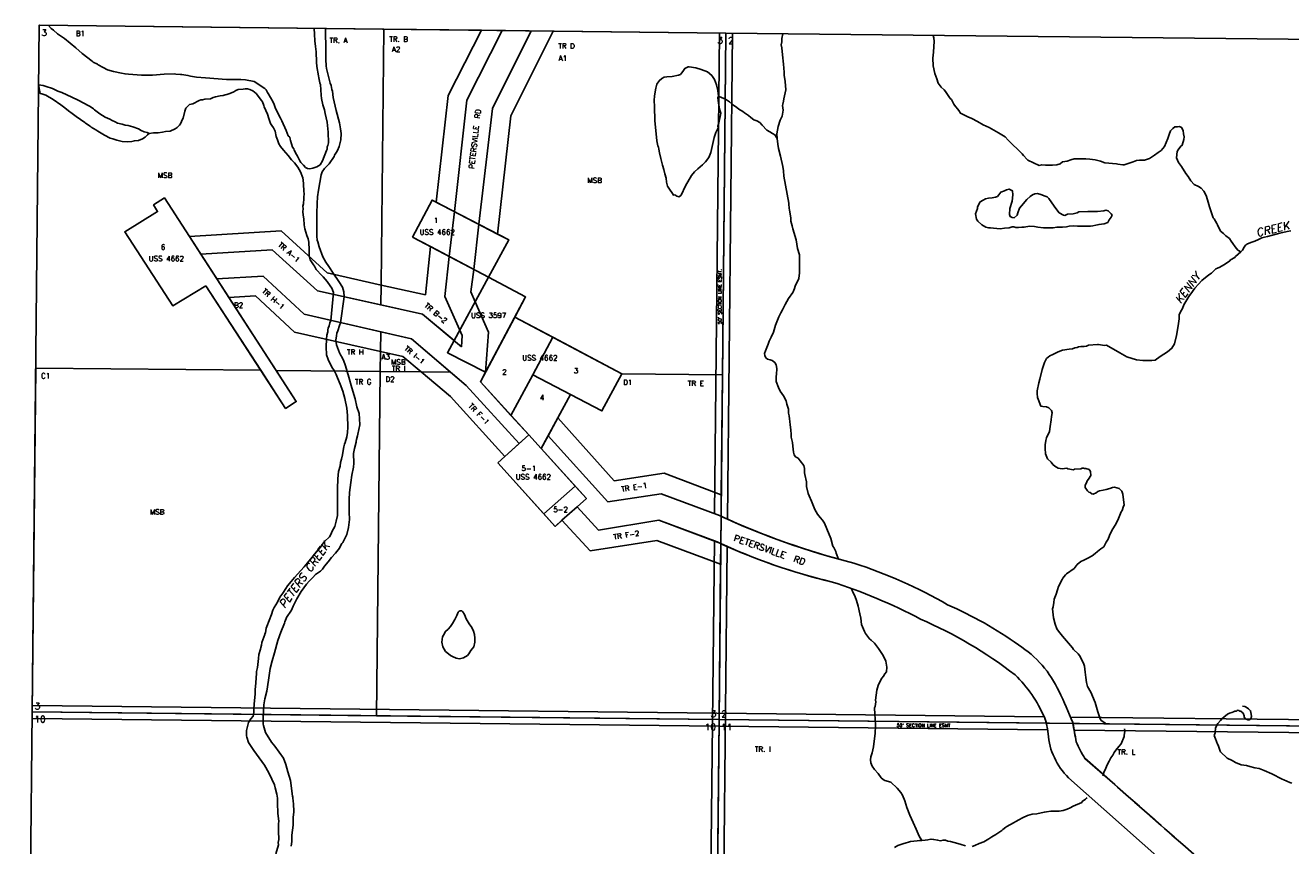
# Model space of a CAD drawing. Header units: feet. Extents: x 0 to 310787, y 0 to 109672.
# Tile 4 of 28: x 200382 to 210110, y 103364 to 109672. Entities that reach past the tile are written whole.
import ezdxf
from ezdxf.enums import TextEntityAlignment as Align

# ---------------------------------------------------------------- set-up
doc = ezdxf.new("R2010")
doc.units = ezdxf.units.FT
doc.header["$LTSCALE"] = 20
doc.header["$MEASUREMENT"] = 0
doc.layers.add('Taxmap', color=251, linetype='Continuous')
doc.styles.add('1', font='simplex')
doc.styles.add('5', font='romant')
doc.styles.add('6', font='romant', dxfattribs={"oblique": 12})
doc.styles.add('SMLTEXT', font='SIMPLEX', dxfattribs={"height": 6})
doc.styles.add('SUBNAME', font='ROMANT', dxfattribs={"height": 60})

# ---------------------------------------------------------------- blocks, each defined once
blk = doc.blocks.new('A$C1D716C51')
at = {"layer": 'Taxmap'}
for p, q in [((107.1, 27121.4), (160.6, 32400.7)), ((5439.9, 32340.8), (160.6, 32400.7)), ((160.6, 32400.7), (2809, 32370.6)), ((2809, 32370.6), (2789.2, 30403.4)), ((2809, 32370.6), (3559.3, 32362.1)), ((3305.4, 31860.6), (3559.3, 32362.1)), ((3718.2, 32360.3), (3447.9, 31823.7)), ((3559.3, 32362.1), (4111.2, 32355.8)), ((3943.1, 32357.7), (3644.4, 31759.8)), ((4111.2, 32355.8), (3787, 31705.7)), ((4111.2, 32355.8), (5439.9, 32340.8)), ((5390, 32341), (5352.5, 28644.3)), ((5386.3, 27061.5), (5439.9, 32340.8)), ((5439.9, 32340.8), (5413.3, 29712.6)), ((10719.1, 32283.4), (5439.9, 32340.8)), ((5439.9, 32340.8), (10719.1, 32283.4)), ((5489.8, 32340), (5451.9, 28602.1)), ((3210.7, 31041.2), (3305.4, 31860.6)), ((3447.9, 31823.7), (3352, 30968)), ((3644.4, 31759.8), (3539.2, 30871.1)), ((3787, 31705.7), (3684.5, 30795.8)), ((1039.5, 31019.1), (1122.5, 31072.7)), ((1122.5, 31072.7), (1314.9, 30775.8)), ((3029, 30772.5), (3180.3, 31057)), ((3180.3, 31057), (3210.7, 31041.2)), ((3210.7, 31041.2), (3684.5, 30795.8)), ((818.1, 30813.4), (1070.4, 30968.2)), ((1070.4, 30968.2), (1039.5, 31019.1)), ((3352, 30968), (3310.9, 30623.7)), ((3539.2, 30871.1), (3501.4, 30523.2)), ((1186.5, 30244.3), (818.1, 30813.4)), ((1314.9, 30775.8), (2021.3, 30819.7)), ((1314.9, 30775.8), (1402.7, 30640.3)), ((2021.3, 30819.7), (2374.1, 30496.4)), ((3029, 30772.5), (3168.1, 30699)), ((3771.6, 30750.6), (3614.9, 30463)), ((3684.5, 30795.8), (3771.6, 30750.6)), ((1951, 30673.3), (1402.7, 30640.3)), ((1951, 30673.3), (1402.7, 30640.3)), ((1951, 30673.3), (2298.5, 30357.8)), ((1951, 30673.3), (2298.5, 30357.8)), ((3128.9, 30327.3), (3168.1, 30699)), ((3168.1, 30699), (3614.9, 30463)), ((1402.7, 30640.3), (1525.9, 30450.2)), ((3277.5, 30316.3), (3310.9, 30623.7)), ((1882.8, 30470.6), (1525.9, 30450.2)), ((1882.8, 30470.6), (1525.9, 30450.2)), ((1525.9, 30450.2), (1617.9, 30308.2)), ((1882.8, 30470.6), (2196.5, 30178.7)), ((1882.8, 30470.6), (2196.5, 30178.7)), ((2374.1, 30496.4), (2789.2, 30403.4)), ((3614.9, 30463), (3349.6, 29976.2)), ((3479.4, 30351.5), (3501.4, 30523.2)), ((3614.9, 30463), (3899.7, 30312.6)), ((1442.4, 30397.2), (1186.5, 30244.3)), ((1863.7, 29747.6), (1442.4, 30397.2)), ((2298.5, 30357.8), (3107.8, 30180.4)), ((2298.5, 30357.8), (2787.7, 30250.5)), ((2789.2, 30403.4), (2787.7, 30250.5)), ((2789.2, 30403.4), (3128.9, 30327.3)), ((3479.4, 30351.5), (3512.5, 30275.1)), ((1822.3, 30321.3), (1617.9, 30308.2)), ((1617.9, 30308.2), (1982, 29746.4)), ((2123.5, 30040.2), (1822.3, 30321.3)), ((3277.5, 30316.3), (3412.9, 30014.9)), ((3512.5, 30275.1), (3615.4, 30040.8)), ((3899.7, 30312.6), (3817, 30157.2)), ((2196.5, 30178.7), (3022.7, 29988.5)), ((2196.5, 30178.7), (2785.6, 30043.1)), ((2787.7, 30250.5), (3107.8, 30180.4)), ((3107.8, 30180.4), (3406, 29928.5)), ((3107.8, 30180.4), (3349.6, 29976.2)), ((3817, 30157.2), (3590.8, 29732.2)), ((3817, 30157.2), (4109.7, 30001.7)), ((2783.9, 29892.4), (2123.5, 30040.2)), ((2783.9, 29892.4), (2785.6, 30043.1)), ((2785.6, 30043.1), (3022.7, 29988.5)), ((3022.7, 29988.5), (3441.5, 29630.4)), ((3022.7, 29988.5), (3321.2, 29733.3)), ((3349.6, 29976.2), (3299, 29883.3)), ((3412.9, 30014.9), (3406, 29928.5)), ((3615.4, 30040.8), (3590.8, 29732.2)), ((4109.7, 30001.7), (3954.7, 29713.7)), ((4109.7, 30001.7), (4639.7, 29720.2)), ((2782.2, 29738.6), (2783.9, 29892.4)), ((2956, 29853.8), (2783.9, 29892.4)), ((3299, 29883.3), (3590.8, 29732.2)), ((3096.5, 29735.5), (2956, 29853.8)), ((133.9, 29764.6), (107.1, 27121.4)), ((133.9, 29764.6), (1863.7, 29747.6)), ((2053.9, 29454.3), (1863.7, 29747.6)), ((1982, 29746.4), (2782.2, 29738.6)), ((1982, 29746.4), (2136.8, 29507.6)), ((2752.8, 27091), (2782.2, 29738.6)), ((2782.2, 29738.6), (3096.5, 29735.5)), ((3096.5, 29735.5), (3321.2, 29733.3)), ((3321.6, 29545.8), (3096.5, 29735.5)), ((3321.2, 29733.3), (3441.5, 29630.4)), ((3590.8, 29732.2), (3551.9, 29659.1)), ((3954.7, 29713.7), (3786.5, 29401.2)), ((4243.9, 29562), (3954.7, 29713.7)), ((4639.7, 29720.2), (4486.3, 29434.8)), ((5413.3, 29712.6), (4639.7, 29720.2)), ((5413.3, 29712.6), (5403.8, 28790.6)), ((3441.5, 29630.4), (3850.8, 29185.1)), ((3441.5, 29630.4), (3850.8, 29185.1)), ((3551.9, 29659.1), (3786.5, 29401.2)), ((2136.8, 29507.6), (2053.9, 29454.3)), ((3740.6, 29084.7), (3321.6, 29545.8)), ((4243.9, 29562), (4147.6, 29383.4)), ((4486.3, 29434.8), (4243.9, 29562)), ((3786.5, 29401.2), (3923.1, 29250.9)), ((4147.6, 29383.4), (4072.4, 29243.8)), ((4147.6, 29383.4), (4581.4, 28897.2)), ((3740.6, 29084.7), (3850.8, 29185.1)), ((3850.8, 29185.1), (3923.1, 29250.9)), ((3923.1, 29250.9), (4019.3, 29145.2)), ((4072.4, 29243.8), (4019.3, 29145.2)), ((4532.4, 28736.8), (4072.4, 29243.8)), ((4532.4, 28736.8), (4072.4, 29243.8)), ((4019.3, 29145.2), (4281.5, 28856.8)), ((3686, 29035.1), (3740.6, 29084.7)), ((4040.4, 28643), (3686, 29035.1)), ((4581.4, 28897.2), (4965.1, 28955.5)), ((4965.1, 28955.5), (5403.8, 28790.6)), ((4281.5, 28856.8), (4040.4, 28643)), ((4281.5, 28856.8), (4367.1, 28762.7)), ((4532.4, 28736.8), (4940.3, 28797.7)), ((4532.4, 28736.8), (4940.3, 28797.7)), ((4940.3, 28797.7), (5388.8, 28630.8)), ((4940.3, 28797.7), (5388.8, 28630.8)), ((4294.6, 28697.7), (4179, 28594.3)), ((4367.1, 28762.7), (4294.6, 28697.7)), ((4459.4, 28518.7), (4294.6, 28697.7)), ((4459.4, 28518.7), (4294.6, 28697.7)), ((5403.8, 28790.6), (5402.2, 28624.6)), ((4126.8, 28547.5), (4040.4, 28643)), ((5402.2, 28624.6), (5400, 28415.4)), ((4179, 28594.3), (4126.8, 28547.5)), ((4396, 28360.7), (4179, 28594.3)), ((4459.4, 28518.7), (4923, 28594.6)), ((4459.4, 28518.7), (4923, 28594.6)), ((4923, 28594.6), (5371.5, 28428.6)), ((4923, 28594.6), (5400, 28415.4)), ((4907, 28439), (4396, 28360.7)), ((5398.4, 28256.1), (4907, 28439)), ((5283.5, 21832), (5350.4, 28436.5)), ((5400, 28415.4), (5398.4, 28256.1)), ((5383.2, 21831), (5449.8, 28393)), ((5398.4, 28256.1), (5386.3, 27061.5)), ((7885.2, 27083.8), (107.7, 27170.8)), ((107.1, 27121.4), (53.5, 21842.1)), ((107.1, 27121.4), (53.5, 21842.1)), ((7912.2, 26983.9), (106.7, 27071.3)), ((107.1, 27121.4), (5386.3, 27061.5)), ((107.1, 27121.4), (2752.8, 27091)), ((5386.3, 27061.5), (2752.8, 27091)), ((5332.8, 21782.2), (5386.3, 27061.5)), ((5386.3, 27061.5), (5332.8, 21782.2)), ((5386.3, 27061.5), (10665.6, 27004.2)), ((5386.3, 27061.5), (7902.1, 27034.2)), ((10616.3, 27054.1), (8088.2, 27081.6)), ((10665.6, 27004.2), (8107.4, 27032)), ((10615.3, 26954.6), (8115.7, 26981.7)), ((8073.4, 26613.8), (9296.6, 25529.3)), ((8073.4, 26613.8), (9296.6, 25529.3))]:
    blk.add_line(p, q, dxfattribs=at)
for points in [[(232.8, 32399.5), (252.3, 32377), (270.1, 32364.2), (301.2, 32335.7), (355.5, 32298.2), (442.7, 32228.3), (490.7, 32185), (566.3, 32124), (575.2, 32118.1), (607.3, 32101.2), (614.4, 32096.3), (652.8, 32075.5), (684.9, 32058.6), (732.3, 32044.5), (793.1, 32031.3), (819.9, 32026.2), (847.7, 32023.9), (948, 32016.1), (1032.2, 32018.2), (1120.1, 32024.1), (1197.2, 32027.2), (1211.5, 32025.1), (1247.3, 32021.8), (1256.3, 32021.7), (1303.7, 32015.4), (1322.5, 32010.3), (1369, 32003), (1437.9, 31995.5), (1599.1, 31985.1), (1635.9, 31984.8), (1709.4, 31983), (1747, 31980.7), (1813.2, 31969.3), (1895.1, 31914.1), (1904.9, 31903.3), (1916.3, 31883.7), (1920.8, 31876.9), (1956, 31815.3), (1966.6, 31791.9), (1977.9, 31760.6), (2015.8, 31686.4), (2024.6, 31666.9), (2058.8, 31591.7), (2074.6, 31550.7), (2086.1, 31539.9), (2090.5, 31526.2), (2093.1, 31514.5), (2107.8, 31463.8), (2116.7, 31451.1), (2119.3, 31440.4), (2138.7, 31406.2), (2145.7, 31394.5), (2163.3, 31359.3), (2172.2, 31346.6), (2190.8, 31324), (2207.7, 31308.3), (2223.8, 31300.4), (2239.8, 31297.3), (2264.1, 31302.9), (2271.3, 31305.7), (2293.7, 31311.3), (2319.9, 31328.5), (2339, 31357.5), (2368.4, 31436.9), (2373, 31448.5), (2374.9, 31466), (2378.6, 31476.6), (2385, 31497), (2381.3, 31579.6), (2377.3, 31629.2), (2373.1, 31656.5), (2357.6, 31722.7), (2352.4, 31751), (2341.2, 31790), (2331.7, 31838.7), (2328.4, 31863), (2322.9, 31944.7), (2317.6, 31954.5), (2317.6, 31959.3), (2309, 31996.3), (2306.4, 32011.9), (2293.7, 32084), (2291.3, 32118), (2288.4, 32195.5), (2283.5, 32238.3), (2278.5, 32281.1), (2277.1, 32332.6), (2274.9, 32376.4)], [(2361.8, 32375.4), (2362.2, 32326.9), (2363.3, 32248.1), (2362.8, 32196.6), (2365, 32138.3), (2366.3, 32090), (2368.8, 32067.6), (2375.7, 32038.4), (2396.4, 31954.6), (2404.3, 31938), (2410.3, 31906.9), (2413.8, 31895.2), (2421.4, 31844.5), (2442.9, 31745.2), (2468, 31649.7), (2477.5, 31604.9), (2482.5, 31567.9), (2478.5, 31519.3), (2467.2, 31468.9), (2452.6, 31437), (2446.2, 31425.4), (2430.8, 31401.3), (2428, 31392.5), (2389, 31336.6), (2361.8, 31307.7), (2354.6, 31299), (2334.6, 31273), (2328.1, 31250.7), (2307.3, 31132.3), (2300.6, 31080.9), (2296.5, 31030.4), (2295.8, 30952.6), (2295.2, 30890.4), (2293.5, 30799.1), (2295.1, 30779.7), (2298.4, 30747.5), (2301.9, 30734.9), (2313.2, 30696.9), (2341.2, 30619.8), (2364.1, 30579.7), (2387.1, 30544.8), (2420.6, 30493.9), (2463.1, 30431.3), (2493.1, 30387.3), (2502.6, 30351.2), (2504.1, 30312.3), (2504.1, 30312.3), (2477.5, 30114), (2468, 30092.1), (2456, 30052.3), (2448.7, 30032), (2444.9, 30013.6), (2441.9, 29979.6), (2445.1, 29943.6), (2468.7, 29881.1), (2474, 29871.4), (2476.7, 29865.5), (2488.1, 29845), (2495.2, 29834.2), (2499.6, 29826.4), (2515.3, 29782.5), (2540.5, 29694.8), (2563, 29613.9), (2589.1, 29527.1), (2602.8, 29465.7), (2619.3, 29416), (2622.4, 29374.2), (2625.6, 29328.5), (2609.6, 29256.7), (2606.8, 29243.1), (2598.4, 29215), (2596.5, 29203.4), (2596.4, 29194.6), (2584.3, 29145.2), (2577.6, 29107.3), (2578.6, 29033.5), (2576.5, 29003.4), (2563.4, 28940.3), (2556.5, 28885), (2545.9, 28808.3), (2542.6, 28754.9), (2544.3, 28655.7), (2546.4, 28600.3), (2538.7, 28540.1), (2524.7, 28485.8), (2493.6, 28423), (2486.3, 28415.3), (2470.8, 28388.2), (2468.1, 28380.5), (2437.2, 28341.9), (2407.3, 28307.2), (2381.1, 28274.4), (2352.9, 28241.7), (2337.5, 28217.6), (2323, 28203.1), (2283.4, 28176.3), (2264.3, 28153.2), (2236.3, 28126.3), (2215.5, 28104.1), (2173.7, 28046.2), (2141.8, 27990.2), (2111.7, 27935.1), (2098.8, 27904.1), (2062.4, 27847.2), (2058.8, 27838.4), (2049.5, 27812.3), (2046.8, 27803.6), (2018.3, 27734.9), (1993.5, 27670), (1969.2, 27576), (1950.7, 27514.9), (1936.7, 27454.8), (1923.2, 27364.9), (1910.7, 27281.4), (1894.8, 27220.4), (1887.2, 27174.7), (1882.6, 27071.9), (1882.5, 27062.2), (1883.1, 27027.3), (1884.8, 27016.6), (1899.5, 26963.2), (1945.4, 26889.1), (1971, 26856.3), (2038.2, 26765.2), (2057.5, 26715.6), (2070.4, 26659.3), (2091.2, 26592.2), (2106.3, 26473.9), (2109.7, 26464.2), (2113, 26429.3), (2115.6, 26418.6), (2117.6, 26349.8), (2113.7, 26311.1), (2113.2, 26250.1), (2102.6, 26172.8), (2103, 26124.3), (2096.4, 26087.6)], [(5876.7, 32335.7), (5869.2, 32300), (5868.1, 32273.8), (5864.2, 32250.5), (5868.5, 32228.1), (5874.2, 32172.7), (5882.4, 32101.6), (5888, 32039.4), (5887.8, 32018), (5894.4, 31968.4), (5899, 31903.2), (5884.1, 31834.3), (5882.1, 31817.8), (5877.4, 31793.6), (5874.6, 31783.9), (5878.7, 31748.9), (5872, 31702.3), (5857.4, 31671.3), (5839.9, 31622.9), (5831.3, 31565.6), (5834.5, 31529.6), (5838.5, 31487.8), (5843.5, 31452.8), (5859, 31393.3), (5877.8, 31314.4), (5881, 31280.4), (5883.3, 31239.5), (5923.1, 31034), (5923, 31024.3), (5926.3, 30993.2), (5927.9, 30979.6), (5937.1, 30920.2), (5938.7, 30894.9), (5948.1, 30859.8), (5954.1, 30835.5), (5980, 30749.7), (5990.1, 30683.5), (6003.8, 30634.8), (6005.9, 30573.5), (6003.7, 30540.5), (6006.2, 30520), (6006, 30496.1), (6000.2, 30454.3), (5972.8, 30393.4), (5967.2, 30377.9), (5956.3, 30351.7), (5953.5, 30345.9), (5920.9, 30298.6), (5893.6, 30254.2), (5874.4, 30212.6), (5860.8, 30190.4), (5845.3, 30159.4), (5821.4, 30093.5), (5803.9, 30041.2), (5786.5, 30001.5), (5771.1, 29971.6), (5764.6, 29948.3), (5744.3, 29896.4), (5737, 29877), (5737.7, 29860.5), (5746.5, 29844.8), (5759.8, 29833), (5779.3, 29827), (5794.5, 29823), (5814.9, 29807.2), (5825.4, 29790.6), (5829.6, 29762.4), (5828.2, 29714.8), (5826.3, 29702.1), (5825.1, 29672), (5825, 29660.4), (5843.3, 29615.5), (5857.2, 29588.1), (5881, 29551.9), (5902.9, 29512.8), (5908, 29488.5), (5920.1, 29448.5), (5920.7, 29417.4), (5924.9, 29397), (5928.3, 29374.6), (5931.7, 29355.1), (5932.3, 29328.8), (5939, 29288.9), (5940.4, 29253.9), (5941.1, 29233.5), (5950.5, 29192.6), (5954.7, 29165.3), (5958.7, 29118.6), (5963.8, 29097.2), (5975.3, 29082.5), (5995.7, 29071.6), (6009.8, 29051.1), (6038.9, 29015.8), (6042.2, 28993.4), (6043.7, 28959.4), (6047.1, 28945.7), (6058.1, 28890.2), (6058.7, 28855.2), (6071.5, 28799.7), (6078.4, 28782.2), (6097.6, 28741.1), (6106.3, 28714.8), (6122, 28676.8), (6143.9, 28640.6), (6164.2, 28616.1), (6181.9, 28596.5), (6195.9, 28573), (6216, 28529.1), (6245.6, 28454.9), (6261.1, 28396.4), (6269.9, 28385.7), (6283.9, 28354.4), (6286.4, 28342.7), (6304.2, 28296.2)], [(7032, 32323.2), (7038, 32303.4), (7040.4, 32277.1), (7038.2, 32237.3), (7035.1, 32194.6), (7029.3, 32147), (7031.3, 32087.7), (7044.1, 32031.2), (7060.7, 31990.2), (7071.9, 31955.1), (7094.8, 31925.7), (7116.1, 31905.1), (7127.5, 31890.4), (7163.6, 31838.9), (7172.4, 31829.1), (7190.8, 31793.9), (7197, 31786.1), (7229.6, 31745.9), (7241.9, 31725.4), (7297.8, 31697.6), (7329, 31684.7), (7373.4, 31660.9), (7417.8, 31636.2), (7462.2, 31614.4), (7535, 31574.8), (7584.7, 31543.2), (7610.3, 31516.7), (7717.3, 31411.6), (7726.1, 31398.9), (7754.3, 31369.5), (7761.4, 31363.6), (7846.7, 31321.9), (7867.3, 31328.5), (7895.9, 31324.4), (7925.3, 31326), (7949.4, 31324.8), (7982.5, 31328.4), (8007.6, 31334.9), (8025.6, 31350.3), (8061.4, 31355.8), (8091.9, 31367.2), (8117, 31374.7), (8206.2, 31372.9), (8236.6, 31371.6), (8277.6, 31365.4), (8317.7, 31355.2), (8353.3, 31343.2), (8441.6, 31334.6), (8453.2, 31331.6), (8491.5, 31328.3), (8500.4, 31328.2), (8571.2, 31349.9), (8595.4, 31361.3), (8619.6, 31364), (8658, 31364.6), (8695.6, 31376.8), (8734.3, 31402.7), (8762.2, 31422.8), (8784.6, 31437.2), (8810.8, 31469), (8837.4, 31530), (8847.5, 31560), (8856.7, 31589.1), (8873.9, 31607.4), (8890.1, 31618.9), (8910.6, 31620.6), (8926.7, 31623.4), (8941.8, 31615.5), (8954.1, 31592), (8956.5, 31564.8), (8962.5, 31542.4), (8959.7, 31523), (8945.8, 31478.4), (8936.8, 31470.7), (8915, 31441.8), (8906.9, 31431.1), (8903.7, 31380.6), (8917.6, 31346.5), (8940.5, 31316.1), (8974.8, 31261.4), (8991.5, 31237.9), (9013.5, 31204.6), (9040, 31176.2), (9071.1, 31161.3), (9093.3, 31147.5), (9113.6, 31124.9), (9132, 31092.7), (9142.4, 31058.5), (9157.9, 31004.9), (9183.8, 30921.1), (9191.8, 30911.3), (9211.9, 30877.1), (9217.2, 30867.3), (9240.8, 30818.5), (9264.7, 30799.8), (9282.4, 30782.1), (9309.9, 30761.4), (9322.2, 30741.9), (9337.2, 30723.2), (9353.9, 30696.8), (9375.1, 30670.4), (9396.4, 30657.5), (9396.4, 30657.5), (9409.2, 30672.7), (9422.8, 30695), (9434.6, 30710.4), (9449.8, 30719), (9481.3, 30734.2), (9505.4, 30739.8), (9534.2, 30753.2), (9558.4, 30765.6), (9580.8, 30771.2), (9603.2, 30776.8), (9639.9, 30788.1), (9698.1, 30803.1), (9752.7, 30814.2), (9783.1, 30819.7)], [(5381.4, 31854.5), (5377, 31899.3), (5365.8, 31943.1), (5352.8, 31985), (5329.9, 32013.5), (5297.9, 32042), (5248.9, 32060), (5207.8, 32073), (5156, 32082.3), (5149.7, 32080.4), (5123.6, 32069), (5108.2, 32044.9), (5097.3, 32031.4), (5089.1, 32022.7), (5073.9, 32017.1), (5026.3, 32007.8), (4985, 32004.4), (4964.4, 32001.7), (4945.5, 31991.2), (4927.4, 31972.9), (4908.3, 31946.8), (4900.9, 31916.8), (4891.4, 31858.6), (4887.5, 31822.7), (4889.7, 31776), (4893.9, 31666.1), (4901.2, 31592.2), (4909.4, 31513.3), (4917, 31474.4), (4922.3, 31462.7), (4924.8, 31447.1), (4928.1, 31418.9), (4938.4, 31377), (4951.3, 31326.3), (4962.6, 31292.2), (4969.4, 31258.1), (4978.9, 31225.9), (4982.2, 31193.8), (4989.9, 31163.6), (5004.9, 31140.1), (5027.8, 31106.8), (5035.7, 31095.1), (5046.5, 31096.9), (5062.5, 31088), (5080.3, 31082), (5094.8, 31095.4), (5127.8, 31167), (5174.2, 31245.3), (5198.7, 31274.2), (5222.2, 31297.3), (5258.3, 31327), (5282.7, 31350.1), (5307.3, 31382.9), (5322.9, 31423.6), (5348.2, 31538), (5362, 31575.8), (5378.5, 31611.5), (5377.8, 31624.2), (5384.3, 31650.4), (5397.5, 31712.4), (5399.4, 31724.1), (5392.5, 31748.5), (5387.3, 31769.9), (5382.3, 31804), (5377.3, 31842.9), (5381.4, 31854.5)], [(1004.8, 31568.1), (989.9, 31575.4), (968.5, 31580.4), (943.5, 31591.4), (923, 31604.2), (879.2, 31619.3), (845.3, 31631.3), (820.2, 31633.5), (797, 31640.5), (762.1, 31648.6), (743.3, 31657.6), (722, 31669.5), (702.3, 31678.4), (668.4, 31695.3), (626.6, 31720), (586.5, 31751.5), (578.5, 31757.4), (551.8, 31775.2), (541.1, 31781.1), (459, 31823.8), (411.8, 31847.6), (371.6, 31865.5), (335.1, 31884.3), (304.7, 31894.4), (261.8, 31915.2), (214.5, 31929.3), (191.3, 31937.3), (156.1, 31942.5), (168, 31876), (179.6, 31873.9), (212.6, 31862.9), (267.9, 31831.2), (327.6, 31789.8), (357.8, 31765.2), (385.4, 31742.6), (414.8, 31722.8), (445, 31698.2), (510, 31653.8), (517.1, 31647.9), (551.9, 31624.2), (560.8, 31618.3), (596.4, 31597.5), (611.6, 31585.7), (661.5, 31555.1), (707, 31533.2), (725.7, 31527.2), (757.9, 31518.1), (799.1, 31508), (835.8, 31505.7), (873.4, 31508.2), (892.3, 31512.9), (923.7, 31515.5), (953.3, 31527.8), (975, 31541.2), (994, 31559.4), (1004.8, 31568.1), (1039.8, 31574.5), (1073.9, 31574.2), (1107.1, 31579.7), (1132.2, 31583.3), (1166.3, 31586.8), (1205.9, 31603.9), (1221.2, 31614.5), (1239.3, 31632.7), (1245.7, 31643.4), (1253.9, 31660.8), (1256.7, 31669.5), (1267.6, 31685.9), (1279.7, 31741.2), (1288, 31762.5), (1301.5, 31775.9), (1316.9, 31790.4), (1340.3, 31796), (1388.9, 31821.7), (1403.3, 31828.4), (1414.9, 31827.3), (1432.9, 31832.9), (1477.7, 31836.3), (1497.5, 31844.9), (1514.6, 31849.6), (1552.3, 31857.9), (1575.7, 31860.6), (1590.1, 31866.3), (1601.7, 31868.1), (1626.9, 31876.6), (1655.7, 31889), (1671, 31899.5), (1689.9, 31906.1), (1727.6, 31908.6), (1745.5, 31912.3), (1759, 31913.2), (1762.5, 31913.1), (1780.4, 31906.1), (1803.6, 31896.2), (1827.6, 31875.5), (1870.2, 31822.6), (1876.3, 31811.9), (1886.8, 31783.6), (1890.3, 31773.8), (1914.9, 31716.2), (1924.4, 31685), (1939.3, 31646), (1949.9, 31630.3), (1961.4, 31612.7), (1973.7, 31587.3), (1981.4, 31544.5), (1991.9, 31519.1), (2002.4, 31487.9), (2014.7, 31467.4), (2037.8, 31439.9), (2075, 31399.7), (2099.9, 31367.4), (2122, 31341.9), (2149.5, 31308.5), (2168.9, 31274.3), (2187.3, 31228.4), (2190.7, 31209), (2193.1, 31182.7), (2194.4, 31123.4), (2196.9, 31107.8), (2194.9, 31077.7), (2194.8, 31070), (2192.6, 31028.2), (2186.2, 31010.8), (2189.6, 30989.3), (2185.8, 30969.9), (2189.1, 30940.7), (2194.2, 30912.5), (2197.4, 30866.8), (2203.4, 30836.6), (2218.1, 30784.9), (2226.9, 30758.6), (2232.9, 30733.3), (2235, 30674), (2234.9, 30654.5), (2235.5, 30627.3), (2244.2, 30597.1), (2268.9, 30559.9), (2277.8, 30548.2), (2290.1, 30523.7), (2298.1, 30513.9), (2326.5, 30485.5), (2343.4, 30466.8), (2373.5, 30430.6), (2398.3, 30398.2), (2410.7, 30379.6), (2422.9, 30346.5), (2402.6, 30131.2), (2395.7, 30112.5), (2389.2, 30090.2), (2381.8, 30071.8), (2379, 30059.2), (2378, 30043.7), (2371.5, 30018.5), (2367.6, 29986.5), (2365.3, 29927.2), (2369.2, 29866.9), (2381.4, 29830.8), (2408.6, 29771.2), (2427.2, 29746.8), (2442.2, 29716.5), (2452.7, 29689.1), (2472.9, 29641.3), (2493.9, 29587.6), (2508.6, 29530.2), (2525.8, 29456.1), (2529.7, 29400.7), (2533.2, 29311.2), (2530.1, 29268.5), (2524.4, 29235.5), (2512.4, 29193.8), (2506.8, 29180.3), (2501.2, 29158), (2499.3, 29145.4), (2492.5, 29098.1), (2483.2, 29063.2), (2476.7, 29039), (2472.9, 29011.8), (2461.7, 28970.2), (2454.8, 28911.9), (2453.2, 28838.1), (2454.3, 28776.8), (2453.8, 28722.4), (2454.1, 28666), (2452.8, 28630.1), (2444.3, 28587.4), (2434.1, 28547.6), (2412.2, 28511.9), (2402.1, 28486.1), (2391.2, 28467.7), (2352.3, 28430.2), (2348.6, 28423.5), (2335, 28407.1), (2328.7, 28395.5), (2323.2, 28387.8), (2277.9, 28332.8), (2259.7, 28311.6), (2245.3, 28294.3), (2223.5, 28267.3), (2197.2, 28236.5), (2171, 28208.6), (2123, 28153.6), (2098.5, 28124.7), (2068.6, 28089.1), (2056.7, 28068.8), (2033.1, 28035), (2011.3, 28002.2), (1991.2, 27963.5), (1966.6, 27924.9), (1956.6, 27902.6), (1945.5, 27870.7), (1909.6, 27777.7), (1905.9, 27764.2), (1899.3, 27729.3), (1895.6, 27721.5), (1894.7, 27716.7), (1870.8, 27654.7), (1869.7, 27634.3), (1864.1, 27614.9), (1860.4, 27602.3), (1848.3, 27561.6), (1845.3, 27532.5), (1837.4, 27461.6), (1830.9, 27432.5), (1831.6, 27418.9), (1824.6, 27344.2), (1819.6, 27290.7), (1820.1, 27259.6), (1815.1, 27206.2), (1814, 27182.9), (1809.1, 27140.2), (1811.5, 27115.9), (1805.8, 27088.8), (1786.9, 27066.7), (1770.5, 27039.7), (1752.9, 26977.9), (1752.8, 26963.4), (1753.5, 26938.2), (1756.9, 26925.6), (1769.1, 26885.8), (1811.5, 26823.3), (1891, 26711.1), (1925.3, 26651.7), (1949.1, 26603), (1969.3, 26561.2), (1974.4, 26535.9), (1987.4, 26488.4), (1991.6, 26458.3), (1992.8, 26387.6), (1993.5, 26374), (1995.1, 26347.8), (1995.9, 26339.1), (2002.5, 26280), (1999.6, 26259.7), (2000.1, 26213.2), (1999.9, 26186.1), (2002.3, 26157.9), (2003, 26140.5), (1998.3, 26116.3), (1999.1, 26098.9), (1980.5, 26030.3)], [(5381.4, 31854.5), (5404.6, 31846.5), (5436.7, 31833.5), (5465.9, 31812.8), (5490.7, 31792.2), (5524.4, 31768.5), (5539.5, 31756.7), (5568.8, 31737), (5582, 31727.2), (5613.1, 31706.4), (5630.8, 31691.7), (5653.8, 31674.9), (5677.9, 31666.9), (5700.1, 31653.1), (5718.6, 31631.5), (5754.8, 31595.2), (5776.1, 31580.4), (5798.3, 31567.6), (5816.1, 31558.7), (5834.5, 31529.6)], [(7374.3, 31005.7), (7392.6, 31042.4), (7416.8, 31056.8), (7433.9, 31065.4), (7459, 31071.9), (7484.9, 31074.6), (7511.7, 31079.2), (7526.9, 31083.9), (7536.9, 31096.4), (7552.3, 31117.7), (7581, 31128.1), (7596.3, 31136.7), (7616, 31141.3), (7641.7, 31128.5), (7645, 31097.3), (7640.9, 31048.8), (7622.4, 30992.6), (7618.4, 30946), (7625.4, 30929.4), (7638.7, 30921.5), (7655.6, 30921.3), (7677.3, 30940.5), (7684.6, 30958.9), (7695.7, 30993.8), (7711.1, 31012.1), (7753.5, 31060.3), (7778.8, 31084.4), (7795, 31097.8), (7814.7, 31103.4), (7835.3, 31106.2), (7860.2, 31099.1), (7894, 31087.1), (7910.1, 31082.1), (7922.4, 31068.4), (7944.4, 31036.1), (7974.3, 30993), (8001.6, 30957.8), (8033.6, 30940), (8044.3, 30938.9), (8064.9, 30949.4), (8108.7, 30950.9), (8139.2, 30959.3), (8152.6, 30967), (8222.3, 30968.3), (8294.7, 30968.5), (8343.8, 30972.9), (8359.9, 30978.6), (8377.8, 30973.5), (8401.6, 30951), (8407.8, 30941.2), (8399.6, 30925.7), (8385.1, 30905.4), (8375, 30884.2), (8348.1, 30872.8), (8325.8, 30871), (8307.9, 30869.3), (8282.8, 30862.7), (8260.5, 30859), (8240.8, 30857.3), (8168.5, 30855.1), (8141.7, 30856.3), (8112.2, 30858.5), (8077.4, 30856), (8057.7, 30851.3), (8027.3, 30849.6), (8002.3, 30847.9), (7983.5, 30848.1), (7954, 30843.5), (7900.4, 30843.1), (7880.8, 30843.3), (7836.2, 30849.6), (7810.4, 30854.7), (7772.9, 30856), (7731.7, 30848.6), (7712.9, 30847.8), (7688.8, 30846.1), (7669.2, 30845.4), (7653.1, 30850.4), (7639.7, 30850.5), (7617.4, 30843.9), (7581.6, 30840.4), (7546.7, 30836.8), (7520.8, 30839), (7496.8, 30841.2), (7473.5, 30842.4), (7458.4, 30844.5), (7437.9, 30847.6), (7405.9, 30867.4), (7376.8, 30894.9), (7364.4, 30909.6), (7358.6, 30950.4), (7372.4, 30991.1), (7374.3, 31005.7)], [(9396.4, 30657.5), (9357.8, 30623.7), (9350.5, 30615), (9319.1, 30595.9), (9313.7, 30589.1), (9309.2, 30586.2), (9267.8, 30557.5), (9235.5, 30541.3), (9218.4, 30533.7), (9205.9, 30528), (9192.3, 30514.5), (9171.6, 30494.3), (9151.8, 30480.9), (9096.9, 30438.6), (9071.6, 30408.8), (9044.5, 30379.9), (9025.5, 30352.8), (8997.4, 30314.2), (8960.1, 30250.4), (8948.2, 30222.4), (8933.7, 30197.2), (8924.5, 30173), (8922.4, 30142.9), (8914.7, 30088.6), (8912.8, 30075.9), (8906.1, 30028.4), (8904.1, 30015.8), (8887.4, 29951.8), (8868.3, 29917.9), (8835, 29889.1), (8777.5, 29854.7), (8738.8, 29826.9), (8713.7, 29823.2), (8643.2, 29822.9), (8596.8, 29827.3), (8520.2, 29850.4), (8467.8, 29881), (8364.8, 29940.4), (8349.6, 29939.5), (8304.1, 29945.8), (8297, 29945.9), (8227.3, 29941.7), (8210.2, 29934.1), (8194.1, 29931.3), (8168.2, 29930.6), (8149.5, 29927.9), (8140.5, 29924.1), (8120.8, 29920.4), (8104.7, 29913.8), (8076.9, 29909.2), (8026.8, 29901.9), (8007.1, 29894.3), (7988.3, 29887.7), (7952.4, 29870.5), (7929.9, 29858.1), (7904.7, 29837.9), (7889.2, 29807), (7870.9, 29754.7), (7851.3, 29680), (7845.7, 29651.9), (7832.5, 29589.8), (7833.2, 29570.4), (7835.6, 29537.3), (7839.9, 29526.6), (7860.8, 29471), (7876.8, 29468.9), (7904.5, 29467.6), (7922.3, 29458.7), (7941.7, 29439.1), (7946, 29420.6), (7943, 29392.4), (7938.3, 29366.2), (7932.4, 29316.7), (7926.7, 29277.9), (7903.8, 29228.5), (7898.3, 29209.1), (7892.6, 29174.2), (7893.2, 29147), (7896.4, 29104.2), (7912, 29066.1), (7938.6, 29040.6), (7953.6, 29023.9), (7968.6, 29011.1), (7993.5, 28996.3), (8023.8, 28990.2), (8059.6, 28994.7), (8067.6, 28990.7), (8112.1, 28981.5), (8119.3, 28986.3), (8168.5, 28988.8), (8178.4, 28995.5), (8188.2, 28995.4), (8195.3, 28992.4), (8206.9, 28992.3), (8230.9, 28985.2), (8241.5, 28968.6), (8243.9, 28938.4), (8227.5, 28910.4), (8217.6, 28898.9), (8210.3, 28881.4), (8201.2, 28864), (8201, 28847.5), (8218.6, 28822.1), (8229.2, 28811.3), (8239.9, 28809.2), (8253.2, 28798.4), (8263, 28796.3), (8284.5, 28805.9), (8297.1, 28816.4), (8312.3, 28820.2), (8339.2, 28825.7), (8362.5, 28831.3), (8389.3, 28839.8), (8410.8, 28845.4), (8426.9, 28848.2), (8443.8, 28843.2), (8462.6, 28839.1), (8482, 28819.5), (8490.7, 28795.1), (8499.7, 28710.4), (8496, 28701.7), (8484.1, 28669.8), (8477.7, 28659.1), (8458.4, 28607.8), (8436.5, 28563.3), (8408.4, 28521.8), (8389.2, 28478.2), (8377.3, 28450.2), (8362.8, 28426), (8343.7, 28390.2), (8321.2, 28373.9), (8296.9, 28354.7), (8277.9, 28338.4), (8253.6, 28320.2), (8222.2, 28303.9), (8191.7, 28286.7), (8166.6, 28276.3), (8139.6, 28254.2), (8116.9, 28224.3), (8058.4, 28182.1), (8050.3, 28175.4), (8030.4, 28149.3), (8024.1, 28139.7), (7995.8, 28084.5), (7987.5, 28058.4), (7977.4, 28026.4), (7962.7, 27987.7), (7960.6, 27962.4), (7954.1, 27929.4), (7950.3, 27912.9), (7956.8, 27845.2), (7970.6, 27796.4), (7982.7, 27760.4), (7996.8, 27742.7), (8025.9, 27703.6), (8102.7, 27613.4), (8112.4, 27601.6), (8146.8, 27566.3), (8156.6, 27554.5), (8189, 27495.9), (8196.8, 27471.5), (8200.8, 27425.8), (8204.9, 27385.9), (8210.7, 27347.9), (8219.3, 27315.8), (8245.7, 27271.8), (8278.8, 27192.7), (8298.6, 27121.6), (8313.4, 27075.7), (8322.1, 27058.1), (8347.8, 27038.5), (8356.7, 27034.5)], [(6402.6, 28070.1), (6411.1, 28049), (6433, 28007), (6442.5, 27978.7), (6455.4, 27933.8), (6469.2, 27875.4), (6476, 27841.3), (6482.6, 27793.6), (6503.5, 27739), (6513.2, 27723.3), (6544, 27684.1), (6554.6, 27671.4), (6580.3, 27649.8), (6612.9, 27608.6), (6649, 27553.8), (6669.1, 27509.9), (6675.8, 27465.1), (6672.7, 27428.2), (6660.9, 27412.8), (6651, 27395.4), (6638.3, 27379.9), (6616.4, 27342.3), (6609.1, 27322.9), (6600.7, 27288), (6590.1, 27211.3), (6590.9, 27197.7), (6586.1, 27161.8), (6582.4, 27151.1), (6583.7, 27102.5), (6586.9, 27068.4), (6589, 27017), (6585.7, 26955.9), (6579.8, 26896.8), (6573, 26853.3), (6564.5, 26805.9), (6553.5, 26775.9), (6551.5, 26753.6), (6553, 26730.3), (6562.6, 26703.1), (6581.1, 26677.7), (6610.2, 26646.4), (6634, 26615.1), (6648.2, 26602.4), (6661.5, 26593.5), (6706.9, 26580.8), (6714.8, 26572), (6747.6, 26542.6), (6756.4, 26534.8), (6783.8, 26501.5), (6797, 26480.1), (6814.4, 26437.3), (6829.9, 26384.7), (6853.4, 26327.3), (6878.7, 26270.8), (6902.3, 26218.2), (6924.1, 26166.6), (6945.1, 26131.5)], [(3267.2, 27712.1), (3282.7, 27740.1), (3305.3, 27758.4), (3322.4, 27776.7), (3337, 27800.8), (3355.3, 27831.7), (3369.9, 27861.7), (3381.8, 27888.8), (3388.1, 27894.6), (3396.2, 27898.4), (3401.6, 27899.3), (3408.7, 27898.2), (3416.7, 27891.3), (3429.9, 27868.9), (3442.1, 27835.7), (3466.8, 27798.5), (3487.1, 27769.1), (3498.5, 27742.8), (3507.1, 27717.4), (3509.5, 27687.3), (3510.1, 27656.1), (3500.8, 27621.2), (3489.9, 27605.8), (3477.2, 27592.3), (3462.6, 27566.2), (3451.7, 27553.7), (3422, 27537.5), (3392.4, 27529.1), (3366.5, 27535.2), (3338, 27546.1), (3321.9, 27554.1), (3306.9, 27567.8), (3282.9, 27586.6), (3262.7, 27620.8), (3255, 27657.8), (3261.7, 27698.5), (3267.2, 27712.1)], [(9410.1, 27165.3), (9428, 27161.3), (9439.5, 27158.2), (9456.4, 27144.5), (9472.3, 27129.7), (9477.4, 27104.4), (9479, 27085.9), (9473.5, 27067.5), (9462.7, 27060.8), (9451.1, 27060), (9432.4, 27067.9), (9423.6, 27079.7), (9422.8, 27090.4), (9415.8, 27110.8), (9406.1, 27119.7), (9399, 27125.6), (9390.1, 27125.7), (9383, 27132.6), (9376.8, 27133.6), (9368.7, 27131.7), (9363.3, 27125.9), (9352.6, 27126), (9340.9, 27121.3), (9328.4, 27115.6), (9311.3, 27111.9), (9294.3, 27104.3), (9279, 27090.8), (9256.5, 27072.6), (9242, 27055.2), (9221.2, 27031.1), (9203.9, 26999.3), (9199.1, 26959.5), (9193.5, 26938.3), (9203.9, 26913), (9218.7, 26872.1), (9222.2, 26865.3), (9237.8, 26819.6), (9240.4, 26814.7), (9291.7, 26765.7), (9330.8, 26746.9), (9355.7, 26733.1), (9400.2, 26714.2), (9442.1, 26709.9), (9466.1, 26701.9), (9505.3, 26691.9), (9537.4, 26684.8), (9576.6, 26670.8), (9635.2, 26645), (9714.3, 26602.5), (9728.5, 26597.6), (9773.9, 26578.7), (9790.8, 26572.7)], [(8502.8, 26991.3), (8506.2, 26978.7), (8506.1, 26970), (8499.6, 26941), (8499.5, 26931.3), (8477.4, 26876.2), (8458.5, 26855.1), (8437.6, 26826.2), (8425, 26809.8), (8414.9, 26787.6), (8397.7, 26768.4), (8384.9, 26741.4), (8368.5, 26708.6), (8357.5, 26680.6), (8347.5, 26663.2), (8337.4, 26629.4)], [(8216.8, 26461.2), (8211.4, 26456.4), (8202.4, 26450.7), (8179, 26431.5), (8174.4, 26424.8), (8108.9, 26396.4), (8085.6, 26383), (8063.2, 26372.6), (8030.9, 26363.2), (8002.3, 26358.6), (7968.3, 26358), (7936.1, 26356.4), (7904, 26352.8), (7886.9, 26349.1), (7830.6, 26338), (7794.8, 26333.5), (7757.2, 26324.2), (7719.5, 26306.1), (7690.7, 26289.9), (7667.4, 26278.5), (7650.3, 26267.1), (7599.1, 26240.4), (7591.9, 26235.6), (7567.6, 26216.5), (7560.4, 26209.8), (7536.1, 26193.5), (7515.4, 26178.2), (7482.2, 26159.2), (7459.7, 26144.8), (7422.8, 26122.9), (7387, 26108.7), (7352.9, 26092.6), (7333.1, 26085)], [(7282.3, 26090.3), (7247.6, 26101.3), (7221.7, 26108.4), (7194.1, 26117.4), (7166.5, 26125.4), (7146, 26126.6), (7126.4, 26134.5), (7108.6, 26134.7), (7088.9, 26130), (7066.6, 26135.1), (7037.2, 26139.3), (7015.8, 26143.4), (6991.6, 26137.8), (6970.1, 26135.1), (6945.1, 26131.5), (6928.1, 26131.6), (6910.2, 26128.9), (6858.4, 26123.6), (6851.2, 26121.7), (6817.2, 26112.4), (6806.4, 26108.6), (6761.6, 26094.5), (6736.4, 26078.2)]]:
    blk.add_lwpolyline(points, dxfattribs=at)
for points in [[(1442.4, 30397.2), (2053.9, 29454.3), (2136.8, 29507.6), (1122.5, 31072.7), (1039.5, 31019.1), (1070.4, 30968.2), (818.1, 30813.4), (1186.5, 30244.3)], [(3029, 30772.5), (3614.9, 30463), (3771.6, 30750.6), (3180.3, 31057)], [(3590.8, 29732.2), (3899.7, 30312.6), (3899.7, 30312.6), (3614.9, 30463), (3299, 29883.3)], [(3686, 29035.1), (4126.8, 28547.5), (4367.1, 28762.7), (4367.1, 28762.7), (4019.3, 29145.2), (4243.9, 29562), (4486.3, 29434.8), (4639.7, 29720.2), (3817, 30157.2), (3551.9, 29659.1), (3551.9, 29659.1), (3923.1, 29250.9)], [(10558.6, 16447.7), (10612.1, 21724.7), (10665.7, 27004.5), (5386.4, 27061.9), (5332.9, 21782.1), (5279.3, 16505)]]:
    blk.add_lwpolyline(points, close=True, dxfattribs=at)
for centre, radius, start, end in [((7888, 34050.1), 5967.8, 245.24257, 255.7866), ((7888, 34050.1), 5967.8, 245.24257, 245.3835), ((7888, 34050.1), 5967.8, 245.3835, 255.78665), ((7331, 32621.9), 4628.5, 244.95444, 256.48055), ((7331, 32621.9), 4628.5, 245.34325, 256.48057), ((5261.9, 24677.1), 3770.9, 60.06211, 72.07111), ((5261.9, 24677.1), 3770.9, 60.0621, 72.07118), ((5041.4, 24269.7), 4036.8, 62.03138, 72.59481), ((5041.4, 24269.7), 4036.8, 62.03136, 72.59483), ((5926.9, 25163.9), 3035.6, 54.5347, 66.36682), ((5926.9, 25163.9), 3035.6, 54.53475, 66.36681), ((5554.8, 24665.4), 3456.9, 52.44709, 66.47475), ((5554.8, 24665.4), 3456.9, 52.44705, 66.47473), ((7238.3, 26929.8), 837.5, 24.59768, 57.5111), ((7238.3, 26929.8), 837.5, 24.59768, 57.51129), ((6972.6, 26689.8), 993.9, 23.06389, 46.10586), ((6972.6, 26689.8), 993.9, 23.06454, 46.1057), ((5121.9, 25858.4), 3209.2, 21.57116, 26.2629), ((5121.9, 25858.4), 3209.2, 21.57114, 26.26289), ((7509.8, 26928.8), 406.2, 15.04282, 21.73436), ((7509.8, 26928.8), 406.2, 3.38672, 21.73596), ((7509.8, 26928.8), 406.2, 3.38515, 15.04282), ((8452, 26996.8), 538.5, 184.68974, 225.32916), ((8452, 26996.8), 538.5, 184.69092, 225.32863), ((11859.6, 27632.8), 3800, 189.00163, 189.09825), ((11859.6, 27632.8), 3800, 189.00163, 191.2483), ((11859.6, 27632.8), 3800, 189.09825, 191.2483), ((8844.5, 27181.7), 768.8, 202.17074, 212.91746), ((8844.5, 27181.7), 768.8, 202.17071, 212.91746), ((-647178.2, -717452.3), 991653.8, 48.425813, 48.6319642), ((-647179.8, -717454.1), 991656.2, 48.4436765, 48.6319625)]:
    blk.add_arc(centre, radius, start, end, dxfattribs=at)
blk.add_point((160.7, 32400.4), dxfattribs=at)
for s, height, style, p in [('3', 50, '5', (177.7, 32318.7)), ('B1', 40, '1', (441.9, 32318.1)), ('TR. A', 40, '1', (2391.7, 32265.1)), ('TR. B', 40, '1', (2851.2, 32274.2)), ('2', 50, '5', (5456.8, 32258.8)), ('A2', 40, '1', (2871.9, 32196)), ('TR D', 40, '1', (4150.6, 32221.5)), ('A1', 40, '1', (4153, 32127.7)), ('MSB', 40, '1', (1071.6, 31227)), ('MSB', 40, '1', (4374.6, 31188.3)), ('1', 40, '1', (3193.6, 30881)), ('USS 4662', 40, 'SUBNAME', (3084.8, 30790.4)), ('6', 40, '1', (1095.3, 30675.3)), ('USS 4662', 40, 'SUBNAME', (1002.5, 30586.6)), ('B2', 40, '1', (1658.2, 30228.7)), ('USS 3597', 40, 'SUBNAME', (3480.2, 30150.1)), ('TR H', 40, '1', (2525.7, 29868)), ('A3', 40, '1', (2791.8, 29830.8)), ('USS 4662', 40, 'SUBNAME', (3873.6, 29823)), ('MSB', 40, '1', (2865, 29791.2)), ('TR I', 40, '1', (2870.8, 29741.7)), ('C1', 40, '1', (174.2, 29685.1)), ('TR G', 40, '1', (2587.6, 29639.7)), ('D2', 40, '1', (2822.6, 29659)), ('2', 40, '1', (3720.2, 29714.2)), ('3', 40, '1', (4270.2, 29724.5)), ('D1', 40, '1', (4649.4, 29635.2)), ('TR E', 40, '1', (5146, 29627.2)), ('4', 40, '1', (4009.2, 29517.9)), ('5-1', 40, '1', (3867.8, 28974.1)), ('USS 4662', 40, 'SUBNAME', (3823.6, 28908.2)), ('5-2', 40, '1', (4112, 28657.9)), ('MSB', 40, '1', (1011.7, 28638.5)), ('3', 50, '5', (125.1, 27140.7)), ('10', 50, '5', (124.2, 27039.7)), ('2', 50, '5', (5404.3, 27080.8)), ('11', 50, '5', (5403.3, 26979.7)), ("50' SECTION LINE ESMT", 26, 'SMLTEXT', (6751.5, 27004.3)), ('TR. I', 40, '1', (5661.8, 26814)), ('TR. L', 40, '1', (8449.5, 26793))]:
    blk.add_text(s, height=height, dxfattribs=dict(at, style=style)).set_placement(p)
at = {"layer": 'Taxmap', "style": '5'}
for s, p in [('3', (5416.9, 32259.3)), ('3', (5364.4, 27081.3)), ('10', (5363.4, 26980.2))]:
    blk.add_text(s, height=50, dxfattribs=at).set_placement(p, align=Align.RIGHT)
at = {"layer": 'Taxmap'}
for s, height, rotation, style, p in [('PETERSVILLE  RD', 40, 83.49037, '1', (3503.4, 31295.5)), ('TR A-1', 40, 318.44786, '1', (1991.5, 30707.5)), ("50' SECTION LINE ESMT.", 26, 90, 'SMLTEXT', (5405.5, 30102)), ('TR H-1', 40, 318.44786, '1', (1869.1, 30350.2)), ('TR B-2', 40, 319.94864, '1', (3117.4, 30238.7)), ('TR I-1', 40, 319.88747, '1', (2962, 29909.9)), ('TR F-1', 40, 314.43266, '1', (3456.6, 29469.6)), ('TR E-1', 40, 8.75446, '1', (4637.2, 28813.7)), ('TR F-2', 40, 8.75446, '1', (4577.9, 28446.5)), ('PETERSVILLE  RD', 50, 340.7315, '1', (5494.3, 28437.2))]:
    blk.add_text(s, height=height, rotation=rotation, dxfattribs=dict(at, style=style)).set_placement(p)
at = {"layer": 'Taxmap', "style": '6', "oblique": 12}
for s, rotation, p in [('CREEK', 13.77485, (9523.2, 30774)), ('KENNY', 53.37299, (8934.7, 30256.9)), ('PETERS CREEK', 54.29277, (2048.3, 27912.8))]:
    blk.add_text(s, height=60, rotation=rotation, dxfattribs=at).set_placement(p)

msp = doc.modelspace()

# ---------------------------------------------------------------- block references
at = {"layer": 'Taxmap'}
msp.add_blockref('A$C1D716C51', (200328.7, 77271.7), dxfattribs=at)

doc.saveas('drawing.dxf')
